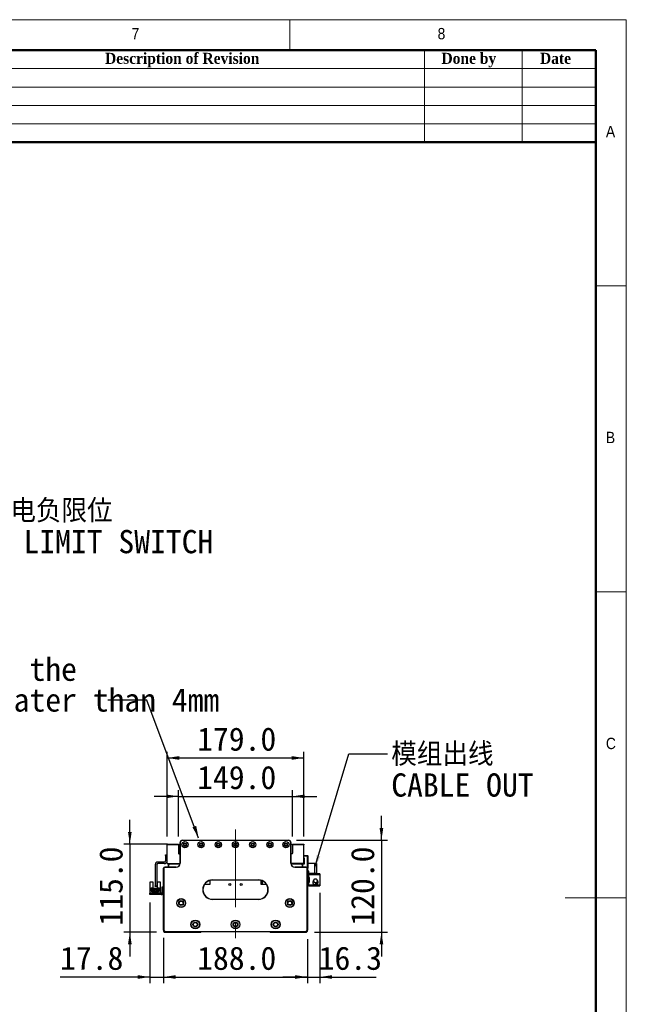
# Model space of a CAD drawing. Header units: millimetres. Extents: x 40 to 3320, y 40 to 2336.
# Tile 6 of 6: x 2527 to 3320, y 1049 to 2336. Entities that reach past the tile are written whole.
import ezdxf

# ---------------------------------------------------------------- set-up
doc = ezdxf.new("R2010")
doc.units = ezdxf.units.MM
doc.header["$LTSCALE"] = 8
doc.linetypes.add('CENTERX2', pattern=[20.32, 12.7, -2.54, 2.54, -2.54])
doc.layers.add('DIMNS', color=7, linetype='Continuous')
doc.styles.add('SLDTEXTSTYLE0', font='Gothic.ttf', dxfattribs={"width": 0.913})
doc.styles.add('SLDTEXTSTYLE1', font='timesbd.ttf', dxfattribs={"width": 0.933})
doc.styles.add('SLDTEXTSTYLE7', font='txt')
doc.styles.add('SLDTEXTSTYLE8', font='txt', dxfattribs={"bigfont": 'bigfont'})
doc.dimstyles.new('SLDDIMSTYLE0', dxfattribs={"dimtxt": 30.4, "dimasz": 16, "dimexe": 0, "dimexo": 0.0625, "dimgap": 7.6, "dimtad": 2, "dimdec": 1, "dimrnd": 1e-09, "dimzin": 4, "dimdsep": 46, "dimtxsty": 'SLDTEXTSTYLE7', "dimsah": 1, "dimcen": 0.09, "dimadec": 0, "dimazin": 1, "dimtfac": 1, "dimtdec": 1, "dimtmove": 0, "dimatfit": 0, "dimfxl": 0, "dimfrac": 2, "dimtolj": 1, "dimtzin": 12, "dimarcsym": 0})
doc.dimstyles.new('SLDDIMSTYLE1', dxfattribs={"dimtxt": 30.4, "dimasz": 16, "dimexe": 0, "dimexo": 0.0625, "dimgap": 7.6, "dimtad": 2, "dimdec": 1, "dimrnd": 1e-09, "dimzin": 4, "dimdsep": 46, "dimtxsty": 'SLDTEXTSTYLE7', "dimsah": 1, "dimcen": 0.09, "dimadec": 0, "dimazin": 1, "dimtfac": 1, "dimtdec": 1, "dimtofl": 0, "dimtmove": 0, "dimatfit": 3, "dimfxl": 0, "dimfrac": 2, "dimtolj": 1, "dimtzin": 12, "dimarcsym": 0})
doc.dimstyles.new('SLDDIMSTYLE2', dxfattribs={"dimtxt": 30.4, "dimasz": 16, "dimexe": 0, "dimexo": 0.0625, "dimgap": 7.6, "dimtad": 2, "dimdec": 1, "dimrnd": 1e-09, "dimzin": 12, "dimdsep": 46, "dimtxsty": 'SLDTEXTSTYLE7', "dimsah": 1, "dimcen": 0.09, "dimadec": 0, "dimazin": 3, "dimtfac": 1, "dimtdec": 1, "dimtmove": 0, "dimatfit": 0, "dimfxl": 0, "dimfrac": 2, "dimtolj": 1, "dimtzin": 12, "dimarcsym": 0})
doc.dimstyles.new('SLDDIMSTYLE3', dxfattribs={"dimtxt": 0.18, "dimasz": 16, "dimexe": 0, "dimexo": 0.0625, "dimgap": 0, "dimtad": 0, "dimtih": 1, "dimtoh": 1, "dimdec": 0, "dimrnd": 1e-09, "dimzin": 0, "dimdsep": 46, "dimtxsty": 'Standard', "dimsah": 1, "dimcen": 0.09, "dimadec": 0, "dimazin": 0, "dimtfac": 16, "dimtdec": 0, "dimtofl": 0, "dimtmove": 0, "dimatfit": 3, "dimfxl": 0, "dimfrac": 2, "dimtolj": 1, "dimtzin": 0, "dimarcsym": 0})

# ---------------------------------------------------------------- blocks, each defined once
blk = doc.blocks.new('_D')
at = {"layer": 'DIMNS'}
for p, q in [((2734.6, 1268.3), (2734.6, 1328.6)), ((2883.6, 1268.3), (2883.6, 1328.6)), ((2734.6, 1320.6), (2702.6, 1320.6)), ((2734.6, 1320.6), (2883.6, 1320.6)), ((2883.6, 1320.6), (2915.6, 1320.6))]:
    blk.add_line(p, q, dxfattribs=at)
for points in [[(2734.6, 1320.6), (2718.6, 1323), (2718.6, 1318.2)], [(2883.6, 1320.6), (2899.6, 1318.2), (2899.6, 1323)]]:
    blk.add_solid(points, dxfattribs=at)
at = {"layer": 'DIMNS', "insert": (2759, 1360.5), "char_height": 30.4, "attachment_point": 1, "style": 'SLDTEXTSTYLE7'}
blk.add_mtext('149.0', dxfattribs=at)
blk = doc.blocks.new('_D_1')
at = {"layer": 'DIMNS'}
for p, q in [((2719.6, 1268.3), (2719.6, 1378.8)), ((2898.6, 1268.3), (2898.6, 1378.8)), ((2719.6, 1370.8), (2898.6, 1370.8))]:
    blk.add_line(p, q, dxfattribs=at)
for points in [[(2719.6, 1370.8), (2735.6, 1368.4), (2735.6, 1373.2)], [(2898.6, 1370.8), (2882.6, 1373.2), (2882.6, 1368.4)]]:
    blk.add_solid(points, dxfattribs=at)
at = {"layer": 'DIMNS', "insert": (2759, 1410.7), "char_height": 30.4, "attachment_point": 1, "style": 'SLDTEXTSTYLE7'}
blk.add_mtext('179.0', dxfattribs=at)
blk = doc.blocks.new('_D_2')
at = {"layer": 'DIMNS'}
for p, q in [((2671, 1258.1), (2671, 1290.1)), ((2720.4, 1258.1), (2663, 1258.1)), ((2671, 1258.1), (2671, 1143.1)), ((2705.9, 1143.1), (2663, 1143.1)), ((2671, 1143.1), (2671, 1111.1))]:
    blk.add_line(p, q, dxfattribs=at)
for points in [[(2671, 1258.1), (2673.4, 1274.1), (2668.6, 1274.1)], [(2671, 1143.1), (2668.6, 1127.1), (2673.4, 1127.1)]]:
    blk.add_solid(points, dxfattribs=at)
at = {"layer": 'DIMNS', "insert": (2631.1, 1151.6), "char_height": 30.4, "attachment_point": 1, "rotation": 90, "style": 'SLDTEXTSTYLE7'}
blk.add_mtext('115.0', dxfattribs=at)
blk = doc.blocks.new('_D_3')
at = {"layer": 'DIMNS'}
for p, q in [((2999.9, 1263.1), (2999.9, 1295.1)), ((2888.7, 1263.1), (3007.9, 1263.1)), ((2999.9, 1263.1), (2999.9, 1143.1)), ((2912.2, 1143.1), (3007.9, 1143.1)), ((2999.9, 1143.1), (2999.9, 1111.1))]:
    blk.add_line(p, q, dxfattribs=at)
for points in [[(2999.9, 1263.1), (3002.3, 1279.1), (2997.5, 1279.1)], [(2999.9, 1143.1), (2997.5, 1127.1), (3002.3, 1127.1)]]:
    blk.add_solid(points, dxfattribs=at)
at = {"layer": 'DIMNS', "insert": (2960, 1151.6), "char_height": 30.4, "attachment_point": 1, "rotation": 90, "style": 'SLDTEXTSTYLE7'}
blk.add_mtext('120.0', dxfattribs=at)
blk = doc.blocks.new('_D_4')
at = {"layer": 'DIMNS'}
for p, q in [((2715.1, 1134), (2715.1, 1076.4)), ((2903.1, 1134), (2903.1, 1076.4)), ((2715.1, 1084.4), (2903.1, 1084.4))]:
    blk.add_line(p, q, dxfattribs=at)
for points in [[(2715.1, 1084.4), (2731.1, 1082), (2731.1, 1086.8)], [(2903.1, 1084.4), (2887.1, 1086.8), (2887.1, 1082)]]:
    blk.add_solid(points, dxfattribs=at)
at = {"layer": 'DIMNS', "insert": (2759, 1124.2), "char_height": 30.4, "attachment_point": 1, "style": 'SLDTEXTSTYLE7'}
blk.add_mtext('188.0', dxfattribs=at)
blk = doc.blocks.new('_D_5')
at = {"layer": 'DIMNS'}
for p, q in [((2697.3, 1182), (2697.3, 1076.4)), ((2715.1, 1135.5), (2715.1, 1076.4)), ((2697.3, 1084.4), (2579.8, 1084.4)), ((2697.3, 1084.4), (2715.1, 1084.4)), ((2715.1, 1084.4), (2747.1, 1084.4))]:
    blk.add_line(p, q, dxfattribs=at)
for points in [[(2697.3, 1084.4), (2681.3, 1086.8), (2681.3, 1082)], [(2715.1, 1084.4), (2731.1, 1082), (2731.1, 1086.8)]]:
    blk.add_solid(points, dxfattribs=at)
at = {"layer": 'DIMNS', "insert": (2579.8, 1124.2), "char_height": 30.4, "attachment_point": 1, "style": 'SLDTEXTSTYLE7'}
blk.add_mtext('17.8', dxfattribs=at)
blk = doc.blocks.new('_D_6')
at = {"layer": 'DIMNS'}
for p, q in [((2919.4, 1194.3), (2919.4, 1076.4)), ((2903.1, 1134), (2903.1, 1076.4)), ((2903.1, 1084.4), (2871.1, 1084.4)), ((2903.1, 1084.4), (2919.4, 1084.4)), ((2919.4, 1084.4), (2992.8, 1084.4))]:
    blk.add_line(p, q, dxfattribs=at)
for points in [[(2903.1, 1084.4), (2887.1, 1086.8), (2887.1, 1082)], [(2919.4, 1084.4), (2935.4, 1082), (2935.4, 1086.8)]]:
    blk.add_solid(points, dxfattribs=at)
at = {"layer": 'DIMNS', "insert": (2917.9, 1124.2), "char_height": 30.4, "attachment_point": 1, "style": 'SLDTEXTSTYLE7'}
blk.add_mtext('16.3', dxfattribs=at)
blk = doc.blocks.new('SW_NOTE_3')
at = {"layer": 'DIMNS', "color": 0, "char_height": 30.4, "attachment_point": 1}
for s, insert, style in [('模组出线', (4.7, 14.6), 'SLDTEXTSTYLE8'), ('CABLE OUT', (4.7, -25.6), 'SLDTEXTSTYLE7')]:
    blk.add_mtext(s, dxfattribs=dict(at, insert=insert, style=style))
blk = doc.blocks.new('SW_NOTE_4')
at = {"layer": 'DIMNS', "color": 0, "char_height": 30.4, "attachment_point": 1, "style": 'SLDTEXTSTYLE7'}
for s, insert in [('The distance between the load plate and the ', (-929.8, 55.5)), ('steel belt protection belt shall be greater than 4mm', (-929.8, 15.3))]:
    blk.add_mtext(s, dxfattribs=dict(at, insert=insert))
blk = doc.blocks.new('SW_NOTE_7')
at = {"layer": 'DIMNS', "color": 0, "char_height": 30.4, "attachment_point": 1}
for s, insert, style in [('     光电负限位', (5, 14.9), 'SLDTEXTSTYLE8'), ('NEGATIVE LIMIT SWITCH', (5, -25.3), 'SLDTEXTSTYLE7')]:
    blk.add_mtext(s, dxfattribs=dict(at, insert=insert, style=style))

msp = doc.modelspace()

# ---------------------------------------------------------------- linework, layer by layer
at = {"color": 7, "linetype": 'Continuous', "lineweight": 18}
for p, q in [((3320, 2336), (40, 2336)), ((2880, 2296), (2880, 2336)), ((3320, 40), (3320, 2336)), ((80, 2296), (3280, 2296)), ((3056, 2296), (3056, 2176)), ((3184, 2296), (3184, 2176)), ((3280, 2296), (3280, 2176)), ((3280, 2296), (3280, 80)), ((2320, 2272), (3280, 2272)), ((2320, 2248), (3280, 2248)), ((2320, 2224), (3280, 2224)), ((2320, 2200), (3280, 2200)), ((3320, 1988), (3280, 1988)), ((3280, 1588), (3320, 1588)), ((3320, 1188), (3240, 1188))]:
    msp.add_line(p, q, dxfattribs=at)
at = {"color": 7, "linetype": 'Continuous', "lineweight": 50}
for p, q in [((3280, 2296), (80, 2296)), ((3280, 2296), (3280, 80)), ((3280, 2176), (2320, 2176))]:
    msp.add_line(p, q, dxfattribs=at)
at = {"color": 7, "linetype": 'Continuous', "lineweight": 25}
for p, q in [((2739.5814835, 1263.1298953), (2739.5814835, 1262.8298977)), ((2739.5814835, 1263.1298953), (2878.581482, 1263.1298953)), ((2878.581482, 1262.8298977), (2739.5814835, 1262.8298977)), ((2878.581482, 1263.1298953), (2878.581482, 1262.8298977)), ((2719.5814802, 1258.1299001), (2734.5814808, 1258.1299001)), ((2719.5814802, 1257.1298981), (2719.5814802, 1258.1299001)), ((2719.5814802, 1232.6298968), (2719.5814802, 1257.1298981)), ((2734.5814808, 1257.1298981), (2719.5814802, 1257.1298981)), ((2734.5814808, 1258.1299001), (2734.5814808, 1257.1298981)), ((2734.5814808, 1257.1298981), (2734.5814808, 1246.1298981)), ((2736.5814848, 1233.1298979), (2736.5814848, 1260.1298967)), ((2736.5814848, 1260.1298967), (2736.8814825, 1260.1298967)), ((2736.8814825, 1260.1298967), (2736.8814825, 1233.1298979)), ((2881.5814807, 1260.1298967), (2881.281483, 1260.1298967)), ((2881.281483, 1233.1298979), (2881.281483, 1260.1298967)), ((2881.5814807, 1260.1298967), (2881.5814807, 1233.1298979)), ((2883.5814847, 1258.1299001), (2898.5814853, 1258.1299001)), ((2883.5814847, 1257.1298981), (2883.5814847, 1258.1299001)), ((2898.5814853, 1257.1298981), (2883.5814847, 1257.1298981)), ((2883.5814847, 1257.1298981), (2883.5814847, 1246.1298981)), ((2898.5814853, 1258.1299001), (2898.5814853, 1257.1298981)), ((2898.5814853, 1232.6298968), (2898.5814853, 1257.1298981)), ((2717.5814836, 1244.1299015), (2719.5814802, 1244.1299015)), ((2717.5814836, 1243.1298995), (2717.5814836, 1244.1299015)), ((2719.5814802, 1243.1298995), (2717.5814836, 1243.1298995)), ((2717.5814836, 1243.1298995), (2717.5814836, 1236.1298965)), ((2735.0814818, 1245.6298971), (2736.5814848, 1245.6298971)), ((2883.0814837, 1245.6298971), (2881.5814807, 1245.6298971)), ((2898.5814853, 1243.3198968), (2903.2814829, 1243.3198968)), ((2903.2814829, 1242.3198947), (2898.5814853, 1242.3198947)), ((2898.5814853, 1240.3198981), (2899.0814863, 1240.3198981)), ((2899.0814863, 1240.3198981), (2899.0814863, 1231.8198995)), ((2903.2814829, 1242.3198947), (2903.2814829, 1243.3198968)), ((2903.2814829, 1243.3198968), (2903.5814805, 1243.0198991)), ((2903.5814805, 1242.1956339), (2903.2814829, 1242.3198947)), ((2903.2814829, 1227.3198979), (2903.2814829, 1242.3198947)), ((2903.5814805, 1243.0198991), (2903.5814805, 1242.1956339)), ((2903.5814805, 1242.1956339), (2903.5814805, 1227.4441624)), ((2704.081486, 1231.1298975), (2704.081486, 1203.6298977)), ((2706.0814826, 1231.1298975), (2706.0814826, 1203.6298977)), ((2716.0814805, 1234.6298972), (2707.5814857, 1234.6298972)), ((2716.0814805, 1232.6298968), (2707.5814857, 1232.6298968)), ((2715.081486, 1145.6298975), (2715.081486, 1226.6298996)), ((2715.3814836, 1226.6298996), (2715.081486, 1226.6298996)), ((2715.3814836, 1226.6298996), (2715.3814836, 1145.754162)), ((2716.5814815, 1227.8298976), (2716.5814815, 1228.1298989)), ((2716.5814815, 1228.1298989), (2731.5814821, 1228.1298989)), ((2731.5814821, 1227.8298976), (2716.5814815, 1227.8298976)), ((2719.5814802, 1232.6298968), (2736.5564211, 1232.6298968)), ((2721.5814842, 1231.3198985), (2722.8914826, 1232.6298968)), ((2721.5814842, 1228.1298989), (2721.5814842, 1231.3198985)), ((2722.0814852, 1231.2298992), (2723.0814798, 1232.2298975)), ((2722.0814852, 1228.1298989), (2722.0814852, 1231.2298992)), ((2723.0814798, 1232.2298975), (2736.499819, 1232.2298975)), ((2731.5814821, 1227.8298976), (2731.5814821, 1228.1298989)), ((2734.7814842, 1232.6298968), (2735.1814835, 1232.2298975)), ((2736.8814825, 1233.1298979), (2736.5814848, 1233.1298979)), ((2881.5814807, 1233.1298979), (2881.281483, 1233.1298979)), ((2898.5814853, 1232.6298968), (2881.6065444, 1232.6298968)), ((2881.6631465, 1232.2298975), (2895.0814857, 1232.2298975)), ((2882.981482, 1232.2298975), (2883.3814813, 1232.6298968)), ((2886.5814833, 1228.1298989), (2886.5814833, 1227.8298976)), ((2886.5814833, 1228.1298989), (2901.5814839, 1228.1298989)), ((2901.5814839, 1227.8298976), (2886.5814833, 1227.8298976)), ((2895.0814857, 1232.2298975), (2896.0814802, 1231.2298992)), ((2895.2714829, 1232.6298968), (2896.5814812, 1231.3198985)), ((2896.0814802, 1231.2298992), (2896.0814802, 1228.1298989)), ((2897.0814823, 1231.8198995), (2896.5814812, 1231.3198985)), ((2896.5814812, 1231.3198985), (2896.5814812, 1228.1298989)), ((2899.0814863, 1231.8198995), (2897.0814823, 1231.8198995)), ((2899.0814863, 1232.6298968), (2898.5814853, 1232.6298968)), ((2901.5814839, 1228.1298989), (2901.5814839, 1227.8298976)), ((2902.7814819, 1145.754162), (2902.7814819, 1226.6298996)), ((2903.0814795, 1226.6298996), (2902.7814819, 1226.6298996)), ((2902.9133646, 1227.3198979), (2903.2814829, 1227.3198979)), ((2903.0814795, 1226.6298996), (2903.0814795, 1145.6298975)), ((2903.2814829, 1226.3198996), (2903.0814795, 1226.3198996)), ((2903.5814805, 1227.4441624), (2903.2814829, 1227.3198979)), ((2903.2814829, 1226.3198996), (2903.2814829, 1227.3198979)), ((2903.5814805, 1226.6198972), (2903.2814829, 1226.3198996)), ((2912.9814832, 1232.6298968), (2903.5814805, 1232.6298968)), ((2903.5814805, 1227.4441624), (2903.5814805, 1226.6198972)), ((2912.9814832, 1219.6298966), (2912.9814832, 1232.6298968)), ((2912.9814832, 1232.6298968), (2914.9814798, 1232.6298968)), ((2914.9814798, 1232.6298968), (2914.9814798, 1219.6298966)), ((2775.5814819, 1210.629897), (2775.5814819, 1205.3298985)), ((2779.0814834, 1211.4298993), (2839.0814821, 1211.4298993)), ((2779.0814834, 1211.4298993), (2779.0814834, 1211.129898)), ((2839.0814821, 1211.129898), (2779.0814834, 1211.129898)), ((2839.0814821, 1211.4298993), (2839.0814821, 1211.129898)), ((2842.5814836, 1205.3298985), (2842.5814836, 1210.629897)), ((2844.0814829, 1210.0863361), (2844.0814829, 1205.3298985)), ((2904.9814819, 1222.6298989), (2903.0814795, 1222.6298989)), ((2904.9814819, 1219.6298966), (2904.9814819, 1222.6298989)), ((2904.9814819, 1219.6298966), (2904.9814819, 1218.4298986)), ((2912.9814832, 1219.6298966), (2904.9814819, 1219.6298966)), ((2904.9814819, 1214.429898), (2904.9814819, 1218.4298986)), ((2904.9814819, 1218.4298986), (2919.3814798, 1218.4298986)), ((2904.9814819, 1214.429898), (2904.9814819, 1213.9298969)), ((2905.9814839, 1214.429898), (2904.9814819, 1214.429898)), ((2904.9814819, 1213.9298969), (2904.9814819, 1208.929898)), ((2905.9814839, 1213.9298969), (2904.9814819, 1213.9298969)), ((2905.9814839, 1208.429897), (2905.9814839, 1214.429898)), ((2910.5762719, 1210.020093), (2910.9600438, 1210.5950879)), ((2910.9814866, 1219.6298966), (2910.9814866, 1219.4298969)), ((2919.3814798, 1219.4298969), (2910.9814866, 1219.4298969)), ((2914.9814798, 1219.6298966), (2912.9814832, 1219.6298966)), ((2919.3814798, 1219.4298969), (2919.3814798, 1218.4298986)), ((2919.3814798, 1218.4298986), (2919.3814798, 1204.4298982)), ((2697.3814844, 1209.0298997), (2701.0814799, 1209.0298997)), ((2697.3814844, 1200.129898), (2697.3814844, 1209.0298997)), ((2697.3814844, 1194.1298989), (2697.3814844, 1200.129898)), ((2698.181483, 1200.129898), (2697.3814844, 1200.129898)), ((2698.181483, 1200.129898), (2698.681484, 1200.6298991)), ((2701.2814833, 1200.6298991), (2698.681484, 1200.6298991)), ((2699.0814833, 1200.0798991), (2701.2814833, 1200.0798991)), ((2699.0814833, 1196.6298984), (2699.0814833, 1200.0798991)), ((2699.881482, 1198.2798984), (2708.2814826, 1198.2798984)), ((2699.881482, 1196.6298984), (2699.881482, 1198.2798984)), ((2700.8314832, 1197.2298974), (2700.8314832, 1196.7298982)), ((2701.3314842, 1197.2298974), (2700.8314832, 1197.2298974)), ((2701.0814799, 1209.0298997), (2701.0814799, 1200.6298991)), ((2701.2814833, 1200.0798991), (2701.2814833, 1200.6298991)), ((2701.2814833, 1200.6298991), (2706.8814813, 1200.6298991)), ((2701.6314818, 1200.0798991), (2701.2814833, 1200.0798991)), ((2701.3314842, 1196.7298982), (2701.3314842, 1197.2298974)), ((2701.6314818, 1198.9798991), (2701.6314818, 1200.0798991)), ((2706.5314828, 1198.9798991), (2701.6314818, 1198.9798991)), ((2703.3314808, 1197.2298974), (2702.8314798, 1197.2298974)), ((2702.8314798, 1197.2298974), (2702.8314798, 1196.7298982)), ((2703.2814799, 1198.9798991), (2703.2814799, 1199.579898)), ((2703.2814799, 1199.579898), (2704.8814847, 1199.579898)), ((2703.3314808, 1196.7298982), (2703.3314808, 1197.2298974)), ((2704.081486, 1202.6298975), (2704.081486, 1203.6298977)), ((2704.081486, 1203.6298977), (2706.0814826, 1203.6298977)), ((2706.0814826, 1202.6298975), (2704.081486, 1202.6298975)), ((2704.8314838, 1197.2298974), (2704.8314838, 1196.7298982)), ((2705.3314848, 1197.2298974), (2704.8314838, 1197.2298974)), ((2704.8814847, 1198.9798991), (2704.8814847, 1199.579898)), ((2705.3314848, 1196.7298982), (2705.3314848, 1197.2298974)), ((2706.0814826, 1203.6298977), (2706.0814826, 1202.6298975)), ((2706.8814813, 1200.0798991), (2706.5314828, 1200.0798991)), ((2706.5314828, 1200.0798991), (2706.5314828, 1198.9798991)), ((2706.8314804, 1197.2298974), (2706.8314804, 1196.7298982)), ((2707.3314814, 1197.2298974), (2706.8314804, 1197.2298974)), ((2706.8814813, 1200.6298991), (2706.8814813, 1200.0798991)), ((2709.4814806, 1200.6298991), (2706.8814813, 1200.6298991)), ((2706.8814813, 1200.0798991), (2709.0814812, 1200.0798991)), ((2707.0814846, 1200.6298991), (2707.0814846, 1209.0298997)), ((2707.0814846, 1209.0298997), (2710.7814802, 1209.0298997)), ((2707.3314814, 1196.7298982), (2707.3314814, 1197.2298974)), ((2708.2814826, 1198.2798984), (2708.2814826, 1196.6298984)), ((2709.0814812, 1200.0798991), (2709.0814812, 1196.6298984)), ((2709.4814806, 1200.6298991), (2709.9814816, 1200.129898)), ((2710.7814802, 1200.129898), (2709.9814816, 1200.129898)), ((2710.7814802, 1209.0298997), (2710.7814802, 1200.129898)), ((2710.7814802, 1200.129898), (2710.7814802, 1194.1298989)), ((2713.0814819, 1202.1298984), (2715.081486, 1202.1298984)), ((2713.0814819, 1201.1298982), (2713.0814819, 1202.1298984)), ((2715.081486, 1201.1298982), (2713.0814819, 1201.1298982)), ((2713.0814819, 1193.1298988), (2713.0814819, 1201.1298982)), ((2775.5814819, 1205.3298985), (2768.5287586, 1205.3298985)), ((2849.6342069, 1205.3298985), (2842.5814836, 1205.3298985)), ((2904.9814819, 1208.429897), (2904.9814819, 1208.929898)), ((2904.9814819, 1208.929898), (2905.9814839, 1208.929898)), ((2904.9814819, 1204.4298982), (2904.9814819, 1208.429897)), ((2904.9814819, 1208.429897), (2905.9814839, 1208.429897)), ((2904.9814819, 1204.4298982), (2904.9814819, 1203.2298984)), ((2919.3814798, 1204.4298982), (2904.9814819, 1204.4298982)), ((2910.9814866, 1203.2298984), (2904.9814819, 1203.2298984)), ((2910.4307173, 1209.226867), (2910.331483, 1208.429897)), ((2910.6653957, 1209.8647931), (2910.5302198, 1209.5489593)), ((2910.54226, 1210.0089358), (2910.5762719, 1210.020093)), ((2910.5762719, 1206.8397009), (2910.54226, 1206.8508619)), ((2910.6981261, 1209.848685), (2910.5756684, 1209.9089415)), ((2910.7363625, 1209.9413218), (2910.5762719, 1210.020093)), ((2910.9814866, 1203.429898), (2919.3814798, 1203.429898)), ((2910.9814866, 1203.429898), (2910.9814866, 1203.2298984)), ((2919.3814798, 1204.4298982), (2919.3814798, 1203.429898)), ((2697.2814827, 1192.1298986), (2697.2814827, 1194.1298989)), ((2697.2814827, 1194.1298989), (2698.2814847, 1194.1298989)), ((2698.2814847, 1192.1298986), (2697.2814827, 1192.1298986)), ((2698.2814847, 1194.1298989), (2698.2814847, 1192.1298986)), ((2712.0814799, 1194.1298989), (2698.2814847, 1194.1298989)), ((2712.0814799, 1192.1298986), (2698.2814847, 1192.1298986)), ((2699.881482, 1196.6298984), (2699.0814833, 1196.6298984)), ((2699.881482, 1195.5798974), (2699.881482, 1196.6298984)), ((2701.0814799, 1195.5798974), (2699.881482, 1195.5798974)), ((2700.8314832, 1196.7298982), (2701.3314842, 1196.7298982)), ((2701.0814799, 1194.7798987), (2701.0814799, 1195.5798974)), ((2707.0814846, 1195.5798974), (2701.0814799, 1195.5798974)), ((2707.0814846, 1194.7798987), (2701.0814799, 1194.7798987)), ((2702.8314798, 1196.7298982), (2703.3314808, 1196.7298982)), ((2704.8314838, 1196.7298982), (2705.3314848, 1196.7298982)), ((2706.8314804, 1196.7298982), (2707.3314814, 1196.7298982)), ((2707.0814846, 1195.5798974), (2707.0814846, 1194.7798987)), ((2708.2814826, 1195.5798974), (2707.0814846, 1195.5798974)), ((2708.2814826, 1196.6298984), (2708.2814826, 1195.5798974)), ((2709.0814812, 1196.6298984), (2708.2814826, 1196.6298984)), ((2712.0814799, 1194.1298989), (2712.0814799, 1192.1298986)), ((2713.0814819, 1193.1298988), (2715.081486, 1193.1298988)), ((2713.0814819, 1192.1298986), (2713.0814819, 1193.1298988)), ((2715.081486, 1192.1298986), (2713.0814819, 1192.1298986)), ((2779.0814834, 1186.1298985), (2839.0814821, 1186.1298985)), ((2779.0814834, 1186.1298985), (2779.0814834, 1185.8298981)), ((2839.0814821, 1185.8298981), (2779.0814834, 1185.8298981)), ((2839.0814821, 1186.1298985), (2839.0814821, 1185.8298981)), ((2715.3814836, 1145.754162), (2715.081486, 1145.6298975)), ((2715.3814836, 1145.754162), (2717.2057433, 1143.9298985)), ((2900.9572221, 1143.9298985), (2902.7814819, 1145.754162)), ((2902.7814819, 1145.754162), (2903.0814795, 1145.6298975)), ((2717.0814826, 1143.629899), (2715.081486, 1145.6298975)), ((2715.081486, 1145.6298975), (2715.081486, 1144.1298982)), ((2715.081486, 1144.1298982), (2716.0814805, 1143.129898)), ((2716.0814805, 1143.129898), (2763.5814837, 1143.129898)), ((2717.2057433, 1143.9298985), (2717.0814826, 1143.629899)), ((2901.0814829, 1143.629899), (2717.0814826, 1143.629899)), ((2717.2057433, 1143.9298985), (2900.9572221, 1143.9298985)), ((2763.5814837, 1143.129898), (2764.0814847, 1143.629899)), ((2854.0814845, 1143.629899), (2854.5814818, 1143.129898)), ((2854.5814818, 1143.129898), (2902.0814849, 1143.129898)), ((2900.9572221, 1143.9298985), (2901.0814829, 1143.629899)), ((2903.0814795, 1145.6298975), (2901.0814829, 1143.629899)), ((2902.0814849, 1143.129898), (2903.0814795, 1144.1298982)), ((2903.0814795, 1144.1298982), (2903.0814795, 1145.6298975))]:
    msp.add_line(p, q, dxfattribs=at)
at = {"color": 7, "linetype": 'Continuous', "lineweight": 25, "flags": 128}
msp.add_lwpolyline([(2712.0814799, 1192.1298986), (2712.6667528, 1192.1875419), (2713.0814819, 1192.3014706)], dxfattribs=at)
at = {"color": 7, "linetype": 'Continuous', "lineweight": 25}
for centre, radius in [((2743.0814829, 1257.3798982), 4.025), ((2743.0814829, 1257.3798982), 4), ((2743.0814829, 1257.3798982), 2.15), ((2743.0814829, 1257.3798982), 1.65), ((2764.0814829, 1257.3798982), 4.025), ((2764.0814829, 1257.3798982), 4), ((2764.0814829, 1257.3798982), 2.15), ((2764.0814829, 1257.3798982), 1.65), ((2786.5814829, 1257.3798982), 4.025), ((2786.5814829, 1257.3798982), 4), ((2786.5814829, 1257.3798982), 2.15), ((2786.5814829, 1257.3798982), 1.65), ((2809.0814829, 1257.3798982), 4.025), ((2809.0814829, 1257.3798982), 4), ((2809.0814829, 1257.3798982), 2.15), ((2809.0814829, 1257.3798982), 1.65), ((2831.5814829, 1257.3798982), 4.025), ((2831.5814829, 1257.3798982), 4), ((2831.5814829, 1257.3798982), 2.15), ((2831.5814829, 1257.3798982), 1.65), ((2854.0814829, 1257.3798982), 4.025), ((2854.0814829, 1257.3798982), 4), ((2854.0814829, 1257.3798982), 2.15), ((2854.0814829, 1257.3798982), 1.65), ((2875.0814829, 1257.3798982), 4.025), ((2875.0814829, 1257.3798982), 4), ((2875.0814829, 1257.3798982), 2.15), ((2875.0814829, 1257.3798982), 1.65), ((2801.5814829, 1205.3298982), 1.25), ((2816.5814829, 1205.3298982), 1.25), ((2738.0814829, 1181.1298982), 5.75), ((2738.0814829, 1181.1298982), 5.5), ((2738.0814829, 1181.1298982), 3.2), ((2880.0814829, 1181.1298982), 5.75), ((2880.0814829, 1181.1298982), 5.5), ((2880.0814829, 1181.1298982), 3.2), ((2738.0814829, 1181.1298982), 2.5), ((2880.0814829, 1181.1298982), 2.5), ((2756.5814829, 1153.1298982), 5.75), ((2756.5814829, 1153.1298982), 5.5), ((2809.0814829, 1153.1298982), 5.75), ((2809.0814829, 1153.1298982), 5.5), ((2861.5814829, 1153.1298982), 5.75), ((2861.5814829, 1153.1298982), 5.5), ((2756.5814829, 1153.1298982), 3.2), ((2756.5814829, 1153.1298982), 2.5), ((2809.0814829, 1153.1298982), 3.2), ((2809.0814829, 1153.1298982), 2.5), ((2861.5814829, 1153.1298982), 3.2), ((2861.5814829, 1153.1298982), 2.5)]:
    msp.add_circle(centre, radius, dxfattribs=at)
for centre, radius, start, end in [((2739.5814829, 1260.1298982), 3, 90, 180), ((2739.5814829, 1260.1298982), 2.7, 90, 180), ((2878.5814829, 1260.1298982), 3, 0, 90), ((2878.5814829, 1260.1298982), 2.7, 0, 90), ((2716.0814829, 1236.1298982), 3.5, 270, 0), ((2716.0814829, 1236.1298982), 1.5, 270, 0), ((2735.0814829, 1246.1298982), 0.5, 180, 270), ((2883.0814829, 1246.1298982), 0.5, 270, 0), ((2707.5814829, 1231.1298982), 3.5, 90, 180), ((2707.5814829, 1231.1298982), 1.5, 90, 180), ((2716.5814829, 1226.6298982), 1.5, 90, 180), ((2716.5814829, 1226.6298982), 1.2, 90, 180), ((2731.5814829, 1233.1298982), 5.3, 270, 0), ((2731.5814829, 1233.1298982), 5, 270, 0), ((2886.5814829, 1233.1298982), 5.3, 180, 270), ((2886.5814829, 1233.1298982), 5, 180, 270), ((2901.5814829, 1226.6298982), 1.5, 0, 90), ((2901.5814829, 1226.6298982), 1.2, 0, 90), ((2779.0814829, 1198.6298982), 12.8, 90, 270), ((2779.0814829, 1198.6298982), 12.5, 90, 270), ((2839.0814829, 1198.6298982), 12.8, 270, 90), ((2839.0814829, 1198.6298982), 12.5, 270, 90), ((2913.5814829, 1208.4298982), 3.4, 207.8854130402, 44.3134751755), ((2913.5814829, 1208.4298982), 3.45, 0, 47.8989058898), ((2913.5814829, 1208.4298982), 3.45, 237.5742082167, 0), ((2913.5814829, 1208.4298982), 2.5, 274.0682455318, 11.0547454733), ((2913.5814829, 1208.4298982), 2.6, 277.2742732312, 19.707248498), ((2712.0814829, 1195.1298982), 1, 270, 0)]:
    msp.add_arc(centre, radius, start, end, dxfattribs=at)
for points, knots in [([(2911.4078684, 1211.3565893), (2911.2260747, 1210.9975785), (2910.8929583, 1210.3397318), (2910.4334427, 1209.2804869), (2910.213581, 1208.4599066), (2910.1575446, 1207.7901589), (2910.2608453, 1207.229818), (2910.4855489, 1206.6263529), (2910.9387684, 1206.0293978), (2911.6236231, 1205.5917892), (2912.3474969, 1205.3545746), (2913.1095874, 1205.3515119), (2913.8186944, 1205.5861086), (2913.9986362, 1205.7071719), (2913.951558, 1205.7435688), (2913.9348967, 1205.7564498)], [0, 0, 0, 0, 0.1800959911, 0.330005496, 0.4496464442, 0.5397485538, 0.5746217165, 0.6053231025, 0.678401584, 0.7214077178, 0.7619831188, 0.8291631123, 0.8886691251, 0.9605994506, 1, 1, 1, 1]), ([(2914.9708851, 1212.1930586), (2915.2199858, 1211.963241), (2915.7187461, 1211.5030902), (2916.1236292, 1210.585799), (2916.1649467, 1209.6682755), (2915.8847951, 1208.873248), (2915.3739365, 1208.2567707), (2914.6805491, 1207.8465586), (2913.8732772, 1207.6821816), (2913.0340155, 1207.7863079), (2912.2552096, 1208.1570533), (2911.6343843, 1208.7584179), (2911.2435448, 1209.5212638), (2911.1565548, 1210.3661688), (2911.2607293, 1211.1244951), (2911.6052049, 1211.7171754), (2912.1361851, 1212.1380326), (2912.8697777, 1212.3833654), (2913.6160007, 1212.461351), (2914.1599808, 1212.4883881), (2914.4189655, 1212.4734252), (2914.5039866, 1212.4784462), (2914.5263165, 1212.4669909), (2914.6004825, 1212.4349592), (2914.7566141, 1212.3464635), (2914.8886921, 1212.2519037), (2914.9708851, 1212.1930586)], [0, 0, 0, 0, 0.0648169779, 0.1297793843, 0.1897320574, 0.242618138, 0.2944137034, 0.3462429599, 0.3987239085, 0.452199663, 0.5066010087, 0.5614522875, 0.6160510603, 0.6697717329, 0.7270680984, 0.7653766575, 0.8036904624, 0.8589086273, 0.9142288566, 0.9495543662, 0.964001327, 0.9648508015, 0.9657586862, 0.9687101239, 0.9805281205, 1, 1, 1, 1]), ([(2915.8058865, 1207.2888331), (2915.9080758, 1207.5358007), (2916.1018605, 1208.0041326), (2916.145652, 1208.5186362), (2916.0578641, 1208.8276571), (2916.0298361, 1208.926318)], [0, 0, 0, 0, 0.4316452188, 0.818541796, 1, 1, 1, 1])]:
    msp.add_open_spline(points, degree=3, knots=knots, dxfattribs=at)
at = {"layer": 'DIMNS', "linetype": 'CENTERX2', "lineweight": 18}
msp.add_line((2809.0814829, 1277.4298982), (2809.0814829, 1127.6294851), dxfattribs=at)

# ---------------------------------------------------------------- block references
at = {"layer": 'DIMNS'}
for name, p in [('SW_NOTE_7', (2340.8275862, 1694.123116)), ('SW_NOTE_4', (2642.3639903, 1446.5201541)), ('SW_NOTE_3', (3008.0051086, 1376.2452107))]:
    msp.add_blockref(name, p, dxfattribs=at)

# ---------------------------------------------------------------- texts
at = {"color": 7, "linetype": 'Continuous', "lineweight": 0}
for s, insert, char_height, attachment_point, style in [('7', (2673.3333333, 2325.1704848), 14.8166667, 1, 'SLDTEXTSTYLE0'), ('8', (3073.3333333, 2325.1704848), 14.8166667, 1, 'SLDTEXTSTYLE0'), ('Description of Revision', (2739.4454999, 2292.6852781), 14.4, 2, 'SLDTEXTSTYLE1'), ('Done by', (3114.154228, 2292.6852781), 14.4, 2, 'SLDTEXTSTYLE1'), ('Date', (3227.423141, 2292.6852781), 14.4, 2, 'SLDTEXTSTYLE1'), ('A', (3293.3333333, 2197.1704528), 14.8166667, 1, 'SLDTEXTSTYLE0'), ('B', (3293.3333333, 1797.1704528), 14.8166667, 1, 'SLDTEXTSTYLE0'), ('C', (3293.3333333, 1397.1704528), 14.8166667, 1, 'SLDTEXTSTYLE0')]:
    msp.add_mtext(s, dxfattribs=dict(at, insert=insert, char_height=char_height, attachment_point=attachment_point, style=style))

# ---------------------------------------------------------------- dimensions: what is measured, and where the dimension line sits
at = {"layer": 'DIMNS'}
for base, p1, p2, dimstyle, picture, middle in [((2898.5814829, 1370.8214848), (2719.5814829, 1258.1298982), (2898.5814829, 1258.1298982), 'SLDDIMSTYLE0', '_D_1', (2807.4353557, 1370.8214848)), ((2883.5814829, 1320.600335), (2734.5814829, 1258.1298982), (2883.5814829, 1258.1298982), 'SLDDIMSTYLE0', '_D', (2807.4353557, 1320.600335)), ((2919.3814829, 1084.3624514), (2903.0814829, 1144.1298982), (2919.3814829, 1204.4298982), 'SLDDIMSTYLE2', '_D_6', (2955.3708841, 1084.3624514)), ((2715.0814829, 1084.3624514), (2697.2814829, 1192.1298982), (2715.0814829, 1145.6298982), 'SLDDIMSTYLE2', '_D_5', (2617.2814829, 1084.3624514)), ((2903.0814829, 1084.3624514), (2715.0814829, 1144.1298982), (2903.0814829, 1144.1298982), 'SLDDIMSTYLE1', '_D_4', (2807.4353557, 1084.3624514))]:
    dim = msp.add_linear_dim(base=base, p1=p1, p2=p2, dimstyle=dimstyle, dxfattribs=at)
    dim.commit()
    dim.dimension.update_dxf_attribs({"geometry": picture, "text_midpoint": middle, "dimtype": 160})
for base, p1, p2, picture, middle in [((2671.032503, 1143.1298982), (2730.5814829, 1258.1298982), (2716.0814829, 1143.1298982), '_D_2', (2671.032503, 1200.0690188)), ((2999.8815859, 1143.1298982), (2878.5814829, 1263.1298982), (2902.0814829, 1143.1298982), '_D_3', (2999.8815859, 1200.0690188))]:
    dim = msp.add_linear_dim(base=base, p1=p1, p2=p2, angle=90, dimstyle='SLDDIMSTYLE0', dxfattribs=at)
    dim.commit()
    dim.dimension.update_dxf_attribs({"geometry": picture, "text_midpoint": middle, "dimtype": 160})

# ---------------------------------------------------------------- leaders
for points in [[(2760.8923876, 1266.1436389), (2693.1639903, 1446.5201541), (2642.3639903, 1446.5201541)], [(2912.9814829, 1227.5597391), (2957.2051086, 1376.2452107), (3008.0051086, 1376.2452107)]]:
    msp.add_leader(points, dimstyle='SLDDIMSTYLE3', dxfattribs=at)

doc.saveas('drawing.dxf')
